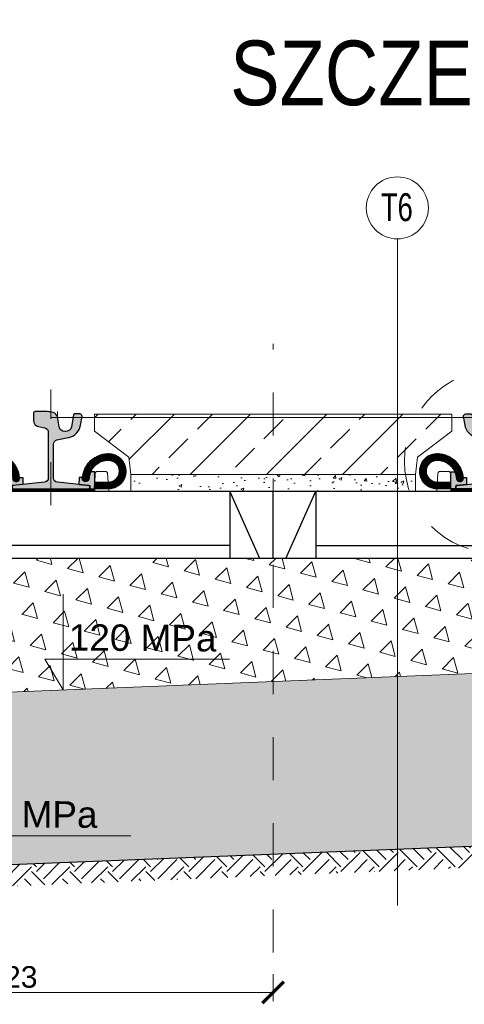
# Model space of a CAD drawing. Header units: feet. Extents: x 210.7 to 255.4, y -209.3 to -191.9.
# Tile 21 of 25: x 241.2 to 242.2, y -196.3 to -194. Entities that reach past the tile are written whole.
import ezdxf

# ---------------------------------------------------------------- set-up
doc = ezdxf.new("R2010")
doc.units = ezdxf.units.FT
doc.header["$MEASUREMENT"] = 0
doc.header["$PDMODE"] = 34
doc.linetypes.add('DASHDOT2', pattern=[12.7, 6.35, -3.175, 0, -3.175])
doc.linetypes.add('DASHED2', pattern=[0.375, 0.25, -0.125])
doc.layers.add('brudnopis', color=50, linetype='Continuous', lineweight=30, plot=False)
for name, color, linetype, lineweight in [('Geowłóknina', 160, 'Continuous', 30), ('Miesz_niezw', 251, 'Continuous', 9), ('Mieszanka_niezw_0_315', 44, 'Continuous', 15), ('Opis', 7, 'Continuous', 15), ('Opis (wydruk czarny)', 7, 'Continuous', 15), ('Osie', 1, 'DASHDOT2', 13), ('oś-szyny', 1, 'DASHDOT2', 0), ('Podkład', 7, 'Continuous', 30), ('Podlew ciągły z poliuretanu', 1, 'Continuous', 9), ('Podłoże gruntowe', 7, 'Continuous', 13), ('płyta EPT', 35, 'Continuous', 20), ('Sb3', 7, 'Continuous', 15), ('sb4', 7, 'Continuous', 15), ('Wymiar', 7, 'Continuous', 15)]:
    doc.layers.add(name, color=color, linetype=linetype, lineweight=lineweight)
doc.layers.add('Podkadka sprężysta', color=1, linetype='Continuous')
doc.layers.add('Szyna', color=7, linetype='Continuous')
doc.styles.add('opis', font='arial.ttf', dxfattribs={"height": 0.05})
doc.styles.add('Opis_1_25', font='arial.ttf', dxfattribs={"height": 0.05})
doc.styles.add('Romans', font='romans.shx', dxfattribs={"width": 0.7})
doc.styles.get("Standard").update_dxf_attribs({"font": 'romanc.shx'})
doc.dimstyles.new('1_25_DK$0', dxfattribs={"dimtxt": 0.05, "dimasz": 0.05, "dimexe": 0.02, "dimexo": 0.05, "dimgap": 0.01, "dimtad": 1, "dimdec": 3, "dimzin": 3, "dimdsep": 46, "dimtxsty": 'Opis_1_25', "dimblk": 'ARCHTICK', "dimcen": 0.05, "dimclrd": 256, "dimclre": 256, "dimazin": 3, "dimtfac": 1, "dimtdec": 3, "dimtofl": 0, "dimtmove": 0, "dimatfit": 3, "dimldrblk": 'ARCHTICK', "dimfxl": 1, "dimfrac": 2, "dimtolj": 1, "dimtzin": 3, "dimlwd": -1, "dimlwe": -1, "dimarcsym": 0})
pattern_1 = [(49.99999999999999, (0, 0), (0.07172601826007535, -0.006275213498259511), [0.0075, -0.0825]), (355, (0, 0), (-0.0138751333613, 0.07521921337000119), [0.006, -0.066]), (100.45144446, (0.0059771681, -0.0005229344), (0.0578508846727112, 0.06894399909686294), [0.006374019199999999, -0.07011421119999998]), (46.18420000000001, (0, 0.02), (0.1067241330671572, -0.01655192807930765), [0.01125, -0.12375]), (96.63563549, (0.0088936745, 0.0186206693), (0.09346619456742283, 0.09741186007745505), [0.0095610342, -0.105171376]), (351.1841639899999, (0, 0.02), (0.09346619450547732, 0.09741186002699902), [0.009000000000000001, -0.0990000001]), (21, (0.01, 0.015), (0.05969070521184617, -0.04026188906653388), [0.0075, -0.0825]), (326.0000000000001, (0.01, 0.015), (0.02433153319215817, 0.0725150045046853), [0.006, -0.066]), (71.45144474, (0.0149742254, 0.0116448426), (0.08402223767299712, 0.03225311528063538), [0.006374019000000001, -0.0701142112]), (37.50000000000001, (0, 0), (0.001215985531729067, 0.03328938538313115), [0, -0.0652, 0, -0.067, 0, -0.06625]), (7.499999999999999, (0, 0), (0.02630695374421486, 0.03944117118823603), [0, -0.0382, 0, -0.0637, 0, -0.02525]), (327.5, (-0.0223, 0), (0.0533822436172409, -0.002255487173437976), [0, -0.025, 0, -0.078, 0, -0.1035]), (317.5, (-0.0323, 0), (0.05831861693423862, 0.01001049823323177), [0, -0.0325, 0, -0.0518, 0, -0.0735])]

# ---------------------------------------------------------------- blocks, each defined once
blk = doc.blocks.new('_ArchTick')
at = {"color": 0, "linetype": 'ByBlock', "lineweight": 0, "const_width": 0.15}
blk.add_lwpolyline([(-0.5, -0.5), (0.5, 0.5)], dxfattribs=at)
blk = doc.blocks.new('*D69')
at = {"layer": 'DEFPOINTS', "color": 0, "lineweight": 70, "transparency": 16777216}
for p in [(240.5335017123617, -196.1772640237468), (241.7635017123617, -196.1772640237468), (240.5335017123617, -196.2696371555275)]:
    blk.add_point(p, dxfattribs=at)
at = {"layer": 'Wymiar', "transparency": 16777216}
for p, q in [((240.5335017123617, -196.2272640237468), (240.5335017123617, -196.2896371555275)), ((241.7635017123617, -196.2272640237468), (241.7635017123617, -196.2896371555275)), ((241.7635017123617, -196.2696371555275), (240.5335017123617, -196.2696371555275))]:
    blk.add_line(p, q, dxfattribs=at)
at = {"layer": 'Wymiar', "transparency": 16777216, "xscale": 0.05, "yscale": 0.05, "zscale": 0.05, "rotation": 180}
blk.add_blockref('_ArchTick', (240.5335017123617, -196.2696371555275), dxfattribs=at)
at = {"layer": 'Wymiar', "transparency": 16777216, "xscale": 0.05, "yscale": 0.05, "zscale": 0.05}
blk.add_blockref('_ArchTick', (241.7635017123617, -196.2696371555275), dxfattribs=at)
at = {"layer": 'Wymiar', "color": 0, "transparency": 16777216, "insert": (241.1485017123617, -196.2340914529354), "char_height": 0.05, "attachment_point": 5, "style": 'Opis_1_25'}
blk.add_mtext('\\A1;1.23', dxfattribs=at)
blk = doc.blocks.new('PS-60R2-SB4-1800')
h = blk.add_hatch(color=251)
edge = h.paths.add_edge_path()
edge.add_arc((-64.85020978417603, 18.20540894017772), 4.499999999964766, 4.328325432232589, 24.187061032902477, ccw=False)
edge.add_arc((-59.5653256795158, 18.60540894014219), 0.8000000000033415, 184.3283254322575, 364.3283254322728)
edge.add_arc((-64.85020978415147, 18.2054089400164), 6.099999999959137, 4.328325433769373, 5.518464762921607)
edge.add_line((-58.77848170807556, 18.79202480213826), (-58.02596563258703, 18.79189964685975))
edge.add_line((-58.02596563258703, 18.79189964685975), (-58.01851709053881, 17.15335696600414))
edge.add_line((-58.01851709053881, 17.15335696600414), (-60.51127112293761, 16.90517299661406))
edge.add_line((-60.51127112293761, 16.90517299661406), (-60.51143550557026, 16.10521954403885))
edge.add_line((-60.51143550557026, 16.10521954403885), (-61.65020978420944, 16.1054089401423))
edge.add_line((-61.65020978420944, 16.1054089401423), (-61.70545377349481, 17.70880618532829))
edge.add_line((-61.70545377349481, 17.70880618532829), (-61.70506451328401, 20.04929525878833))
edge.add_line((-61.70506451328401, 20.04929525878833), (-60.74525279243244, 20.04913562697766))
h = blk.add_hatch(color=251)
edge = h.paths.add_edge_path()
edge.add_arc((-38.14976804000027, 18.20942884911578), 4.499999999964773, 155.8129389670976, 175.6716745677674)
edge.add_arc((-43.43465214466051, 18.60942884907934), 0.8000000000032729, 175.6716745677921, 355.6716745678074, ccw=False)
edge.add_arc((-38.14976804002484, 18.20942884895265), 6.099999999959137, 174.4815352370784, 175.6716745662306, ccw=False)
edge.add_line((-44.22149611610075, 18.7960447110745), (-44.97401219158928, 18.79591955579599))
edge.add_line((-44.97401219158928, 18.79591955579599), (-44.9814607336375, 17.15737687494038))
edge.add_line((-44.9814607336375, 17.15737687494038), (-42.4887067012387, 16.90919290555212))
edge.add_line((-42.4887067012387, 16.90919290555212), (-42.48854231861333, 16.10923945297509))
edge.add_line((-42.48854231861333, 16.10923945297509), (-41.34976803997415, 16.10942884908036))
edge.add_line((-41.34976803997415, 16.10942884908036), (-41.29452405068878, 17.71282609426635))
edge.add_line((-41.29452405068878, 17.71282609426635), (-41.2949133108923, 20.0533151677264))
edge.add_line((-41.2949133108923, 20.0533151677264), (-42.25472503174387, 20.05315553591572))
h = blk.add_hatch(color=251)
edge = h.paths.add_edge_path()
edge.add_arc((38.14985109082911, 18.20942884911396), 4.499999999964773, 4.328325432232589, 24.18706103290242, ccw=False)
edge.add_arc((43.43473519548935, 18.60942884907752), 0.8000000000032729, 184.3283254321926, 364.3283254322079)
edge.add_arc((38.14985109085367, 18.20942884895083), 6.099999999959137, 4.328325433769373, 5.518464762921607)
edge.add_line((44.22157916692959, 18.79604471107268), (44.97409524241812, 18.79591955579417))
edge.add_line((44.97409524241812, 18.79591955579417), (44.98154378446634, 17.15737687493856))
edge.add_line((44.98154378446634, 17.15737687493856), (42.48878975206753, 16.9091929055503))
edge.add_line((42.48878975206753, 16.9091929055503), (42.48862536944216, 16.10923945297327))
edge.add_line((42.48862536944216, 16.10923945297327), (41.34985109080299, 16.10942884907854))
edge.add_line((41.34985109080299, 16.10942884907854), (41.29460710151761, 17.71282609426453))
edge.add_line((41.29460710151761, 17.71282609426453), (41.29499636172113, 20.05331516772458))
edge.add_line((41.29499636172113, 20.05331516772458), (42.25480808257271, 20.0531555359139))
h = blk.add_hatch(color=251)
edge = h.paths.add_edge_path()
edge.add_arc((64.85029283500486, 18.2054089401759), 4.499999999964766, 155.8129389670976, 175.6716745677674)
edge.add_arc((59.56540873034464, 18.60540894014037), 0.8000000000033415, 175.6716745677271, 355.67167456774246, ccw=False)
edge.add_arc((64.85029283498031, 18.20540894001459), 6.099999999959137, 174.4815352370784, 175.6716745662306, ccw=False)
edge.add_line((58.77856475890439, 18.79202480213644), (58.02604868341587, 18.79189964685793))
edge.add_line((58.02604868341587, 18.79189964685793), (58.01860014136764, 17.15335696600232))
edge.add_line((58.01860014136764, 17.15335696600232), (60.51135417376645, 16.90517299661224))
edge.add_line((60.51135417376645, 16.90517299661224), (60.5115185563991, 16.10521954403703))
edge.add_line((60.5115185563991, 16.10521954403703), (61.65029283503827, 16.10540894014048))
edge.add_line((61.65029283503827, 16.10540894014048), (61.70553682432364, 17.70880618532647))
edge.add_line((61.70553682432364, 17.70880618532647), (61.70514756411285, 20.04929525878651))
edge.add_line((61.70514756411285, 20.04929525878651), (60.74533584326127, 20.04913562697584))
at = {"layer": 'Podkadka sprężysta'}
h = blk.add_hatch(dxfattribs=at)
h.set_pattern_fill('ANSI37', color=256, angle=0.009529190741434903, style=0)
h.set_pattern_definition([(45.00952919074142, (-51.49991694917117, 15.60774071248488), (-0.08840304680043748, 0.08837364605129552), []), (135.0095291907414, (-51.49991694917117, 15.60774071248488), (-0.08837364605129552, -0.08840304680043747), [])])
h.paths.add_polyline_path([(-61.63283859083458, 15.60605544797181), (-61.65020978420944, 16.1054089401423), (-41.34976803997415, 16.10942884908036), (-41.36699530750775, 15.60942597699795)])
h = blk.add_hatch(dxfattribs=at)
h.set_pattern_fill('ANSI37', color=256, scale=100, style=0)
h.set_pattern_definition([(134.9904708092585, (51.5, 15.60774071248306), (0.08840304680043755, 0.08837364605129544), []), (44.99047080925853, (51.5, 15.60774071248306), (0.08837364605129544, -0.08840304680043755), [])])
h.paths.add_polyline_path([(61.63292164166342, 15.60605544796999), (61.65029283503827, 16.10540894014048), (41.34985109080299, 16.10942884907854), (41.36707835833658, 15.60942597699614)])
at = {"layer": 'sb4'}
h = blk.add_hatch(dxfattribs=at)
h.set_pattern_fill('ANSI31', color=256, angle=0.009529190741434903, style=0)
h.set_pattern_definition([(134.9904708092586, (-92.79758262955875, -4.70838610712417), (0.08840304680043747, 0.08837364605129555), [])])
edge = h.paths.add_edge_path()
edge.add_line((-61.65020978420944, 16.1054089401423), (-64.85020978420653, 16.1054089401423))
edge.add_arc((-64.8502097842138, 20.20540894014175), 4.099999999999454, 90.00000000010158, 270.00000000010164, ccw=False)
edge.add_arc((-64.85020978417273, 18.20540894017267), 6.099999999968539, 4.328325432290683, 90.00000000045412, ccw=False)
edge.add_arc((-59.5653256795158, 18.60540894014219), 0.8000000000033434, -175.67167456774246, 4.328325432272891, ccw=False)
edge.add_arc((-64.85020978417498, 18.20540894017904), 4.499999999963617, 4.328325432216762, 90.00000000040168)
edge.add_arc((-64.85020978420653, 20.20540894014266), 2.5, 90, 270)
edge.add_line((-64.85020978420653, 17.70540894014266), (-61.70580229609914, 17.70347502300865))
edge.add_line((-61.70580229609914, 17.70347502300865), (-61.65020978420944, 16.1054089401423))
h = blk.add_hatch(dxfattribs=at)
h.set_pattern_fill('ANSI31', color=256, angle=0.009529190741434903, style=0)
h.set_pattern_definition([(45.00952919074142, (-10.20239519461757, -4.704366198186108), (-0.08840304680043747, 0.08837364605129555), [])])
edge = h.paths.add_edge_path()
edge.add_line((-41.34976803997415, 16.10942884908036), (-38.14976803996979, 16.10942884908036))
edge.add_arc((-38.14976803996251, 20.2094288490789), 4.099999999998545, 269.9999999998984, 449.9999999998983)
edge.add_arc((-38.14976804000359, 18.20942884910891), 6.099999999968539, 89.99999999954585, 175.6716745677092)
edge.add_arc((-43.43465214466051, 18.60942884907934), 0.8000000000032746, 175.6716745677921, 355.6716745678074)
edge.add_arc((-38.14976804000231, 18.20942884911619), 4.499999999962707, 89.9999999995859, 175.6716745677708, ccw=False)
edge.add_arc((-38.14976803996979, 20.2094288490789), 2.5, -90, 90, ccw=False)
edge.add_line((-38.14976803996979, 17.7094288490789), (-41.29470646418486, 17.70753173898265))
edge.add_line((-41.29470646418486, 17.70753173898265), (-41.34976803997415, 16.10942884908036))
h = blk.add_hatch(dxfattribs=at)
h.set_pattern_fill('ANSI31', color=256, angle=0.009529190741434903, style=0)
h.set_pattern_definition([(134.9904708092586, (10.2024782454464, -4.704366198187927), (0.08840304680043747, 0.08837364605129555), [])])
edge = h.paths.add_edge_path()
edge.add_line((41.34985109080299, 16.10942884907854), (38.14985109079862, 16.10942884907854))
edge.add_arc((38.14985109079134, 20.20942884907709), 4.099999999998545, 90.00000000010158, 270.00000000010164, ccw=False)
edge.add_arc((38.14985109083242, 18.20942884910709), 6.099999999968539, 4.328325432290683, 90.00000000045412, ccw=False)
edge.add_arc((43.43473519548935, 18.60942884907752), 0.8000000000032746, -175.67167456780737, 4.328325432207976, ccw=False)
edge.add_arc((38.14985109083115, 18.20942884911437), 4.499999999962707, 4.328325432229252, 90.00000000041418)
edge.add_arc((38.14985109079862, 20.20942884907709), 2.5, 90, 270)
edge.add_line((38.14985109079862, 17.70942884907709), (41.29478951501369, 17.70753173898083))
edge.add_line((41.29478951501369, 17.70753173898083), (41.34985109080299, 16.10942884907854))
h = blk.add_hatch(dxfattribs=at)
h.set_pattern_fill('ANSI31', color=256, angle=0.009529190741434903, style=0)
h.set_pattern_definition([(45.00952919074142, (92.79766568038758, -4.708386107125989), (-0.08840304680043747, 0.08837364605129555), [])])
edge = h.paths.add_edge_path()
edge.add_line((61.65029283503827, 16.10540894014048), (64.85029283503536, 16.10540894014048))
edge.add_arc((64.85029283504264, 20.20540894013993), 4.099999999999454, 269.9999999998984, 449.9999999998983)
edge.add_arc((64.85029283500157, 18.20540894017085), 6.099999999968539, 89.9999999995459, 175.6716745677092)
edge.add_arc((59.56540873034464, 18.60540894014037), 0.8000000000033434, 175.6716745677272, 355.6716745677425)
edge.add_arc((64.85029283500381, 18.20540894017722), 4.499999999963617, 89.99999999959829, 175.6716745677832, ccw=False)
edge.add_arc((64.85029283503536, 20.20540894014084), 2.5, -90, 90, ccw=False)
edge.add_line((64.85029283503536, 17.70540894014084), (61.70588534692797, 17.70347502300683))
edge.add_line((61.70588534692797, 17.70347502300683), (61.65029283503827, 16.10540894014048))
at = {"layer": 'Szyna'}
h = blk.add_hatch(color=256, dxfattribs=at)
edge = h.paths.add_edge_path()
edge.add_arc((-54.07513544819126, 32.0297057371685), 1.499999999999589, 180.0000026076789, 258.6900701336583)
edge.add_line((-54.36930958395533, 30.5588347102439), (-52.90401923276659, 30.26577670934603))
edge.add_arc((-53.10013532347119, 29.28519602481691), 0.9999999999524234, 2.595729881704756e-06, 78.69007012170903, ccw=False)
edge.add_line((-52.10013532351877, 29.28519607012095), (-52.10013483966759, 18.64498753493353))
edge.add_arc((-53.10013483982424, 18.64498748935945), 1.000000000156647, -84.2894042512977, 2.611202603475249e-06, ccw=False)
edge.add_line((-53.00063107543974, 17.64995030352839), (-60.22998587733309, 16.92701449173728))
edge.add_arc((-60.20013474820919, 16.62850333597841), 0.3000000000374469, 95.71059571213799, 180.0000025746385)
edge.add_line((-60.50013474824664, 16.62850332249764), (-60.5001347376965, 16.3999995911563))
edge.add_arc((-60.20013473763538, 16.39999960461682), 0.3000000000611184, 180.0000025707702, 270.0000025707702)
edge.add_line((-60.20013472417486, 16.09999960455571), (-42.80013472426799, 16.1000003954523))
edge.add_arc((-42.80013473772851, 16.40000039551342), 0.3000000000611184, 270.0000025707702, 360.0000025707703)
edge.add_line((-42.50013473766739, 16.40000040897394), (-42.50013474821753, 16.62850414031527))
edge.add_arc((-42.80013474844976, 16.62850412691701), 0.3000000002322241, 2.558879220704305e-06, 84.28940942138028)
edge.add_line((-42.77028364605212, 16.92701528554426), (-49.99963851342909, 17.64995044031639))
edge.add_arc((-49.90013483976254, 18.64498763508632), 1.000000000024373, 180.0000026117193, 264.28940947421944, ccw=False)
edge.add_line((-50.90013483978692, 18.64498758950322), (-50.90013519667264, 26.49519612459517))
edge.add_arc((-49.90013519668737, 26.49519617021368), 0.9999999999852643, 101.30993508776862, 180.0000026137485, ccw=False)
edge.add_line((-50.0962513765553, 27.47577683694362), (-47.38879003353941, 28.0172692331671))
edge.add_arc((-48.07519666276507, 31.44930156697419), 3.500000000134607, 281.3099350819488, 350.5376803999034)
edge.add_line((-44.6228179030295, 30.87390526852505), (-44.28216873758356, 32.91780083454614))
edge.add_arc((-44.77536570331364, 33.00000030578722), 0.5000000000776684, 350.5376803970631, 450.000002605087)
edge.add_line((-44.77536572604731, 33.50000030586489), (-45.99262867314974, 33.50000025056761))
edge.add_arc((-45.99262865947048, 33.20000025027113), 0.3000000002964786, 90.00000261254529, 170.5376804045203)
edge.add_line((-46.28854683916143, 33.24931993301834), (-46.7379117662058, 30.55312961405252))
edge.add_arc((-48.09913539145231, 30.78000015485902), 1.380000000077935, 270.0000025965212, 350.5376803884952, ccw=False)
edge.add_line((-48.09913532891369, 29.40000015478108), (-48.25113532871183, 29.40000014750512))
edge.add_arc((-48.2511353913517, 30.78000014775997), 1.380000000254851, 189.4623248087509, 270.00000260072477, ccw=False)
edge.add_line((-49.61235899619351, 30.55312948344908), (-49.98892671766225, 32.81253518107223))
edge.add_arc((-51.27123880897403, 32.59881643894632), 1.300000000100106, 9.462324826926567, 76.81804508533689)
edge.add_arc((-52.79913517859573, 26.07535626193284), 7.999999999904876, 76.81804506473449, 86.81323531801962)
edge.add_arc((-54.02213417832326, 4.109376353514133), 29.99999999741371, 86.81323532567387, 90.3828454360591)
edge.add_arc((-54.16913517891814, 26.10888522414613), 8.000000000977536, 90.38284543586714, 96.93827769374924)
edge.add_arc((-55.07513551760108, 33.55396167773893), 0.500000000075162, 96.93827769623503, 180.000002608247)
edge.add_line((-55.57513551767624, 33.55396165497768), (-55.57513544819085, 32.02970566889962))
h = blk.add_hatch(color=256, dxfattribs=at)
edge = h.paths.add_edge_path()
edge.add_arc((54.0752184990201, 32.02970573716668), 1.499999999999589, 281.30992986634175, 359.99999739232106, ccw=False)
edge.add_line((54.36939263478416, 30.55883471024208), (52.90410228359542, 30.26577670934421))
edge.add_arc((53.10021837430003, 29.28519602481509), 0.9999999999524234, 101.3099298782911, 179.99999740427)
edge.add_line((52.10021837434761, 29.28519607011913), (52.10021789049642, 18.64498753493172))
edge.add_arc((53.10021789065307, 18.64498748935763), 1.000000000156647, 179.9999973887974, 264.2894042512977)
edge.add_line((53.00071412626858, 17.64995030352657), (60.23006892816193, 16.92701449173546))
edge.add_arc((60.20021779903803, 16.62850333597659), 0.3000000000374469, -2.574638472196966e-06, 84.289404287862, ccw=False)
edge.add_line((60.50021779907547, 16.62850332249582), (60.50021778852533, 16.39999959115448))
edge.add_arc((60.20021778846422, 16.399999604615), 0.3000000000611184, 269.9999974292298, 359.9999974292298, ccw=False)
edge.add_line((60.20021777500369, 16.09999960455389), (42.80021777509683, 16.10000039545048))
edge.add_arc((42.80021778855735, 16.4000003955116), 0.3000000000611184, 179.9999974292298, 269.9999974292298, ccw=False)
edge.add_line((42.50021778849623, 16.40000040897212), (42.50021779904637, 16.62850414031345))
edge.add_arc((42.80021779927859, 16.62850412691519), 0.3000000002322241, 95.71059057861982, 179.9999974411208, ccw=False)
edge.add_line((42.77036669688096, 16.92701528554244), (49.99972156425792, 17.64995044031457))
edge.add_arc((49.90021789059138, 18.6449876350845), 1.000000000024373, 275.7105905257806, 359.9999973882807)
edge.add_line((50.90021789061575, 18.6449875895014), (50.90021824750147, 26.49519612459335))
edge.add_arc((49.90021824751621, 26.49519617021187), 0.9999999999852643, 359.9999973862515, 438.6900649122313)
edge.add_line((50.09633442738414, 27.4757768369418), (47.38887308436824, 28.01726923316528))
edge.add_arc((48.0752797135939, 31.44930156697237), 3.500000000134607, 189.4623196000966, 258.69006491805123, ccw=False)
edge.add_line((44.62290095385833, 30.87390526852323), (44.2822517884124, 32.91780083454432))
edge.add_arc((44.77544875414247, 33.0000003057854), 0.5000000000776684, 89.99999739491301, 189.4623196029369, ccw=False)
edge.add_line((44.77544877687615, 33.50000030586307), (45.99271172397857, 33.50000025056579))
edge.add_arc((45.99271171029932, 33.20000025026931), 0.3000000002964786, 9.462319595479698, 89.99999738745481, ccw=False)
edge.add_line((46.28862988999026, 33.24931993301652), (46.73799481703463, 30.5531296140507))
edge.add_arc((48.09921844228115, 30.7800001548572), 1.380000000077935, 189.4623196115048, 269.9999974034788)
edge.add_line((48.09921837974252, 29.40000015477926), (48.25121837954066, 29.40000014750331))
edge.add_arc((48.25121844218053, 30.78000014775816), 1.380000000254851, 269.9999973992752, 350.5376751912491)
edge.add_line((49.61244204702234, 30.55312948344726), (49.98900976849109, 32.81253518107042))
edge.add_arc((51.27132185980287, 32.5988164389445), 1.300000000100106, 103.1819549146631, 170.5376751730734, ccw=False)
edge.add_arc((52.79921822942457, 26.07535626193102), 7.999999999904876, 93.18676468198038, 103.18195493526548, ccw=False)
edge.add_arc((54.02221722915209, 4.109376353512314), 29.99999999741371, 89.61715456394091, 93.18676467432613, ccw=False)
edge.add_arc((54.16921822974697, 26.10888522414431), 8.000000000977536, 83.06172230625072, 89.61715456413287, ccw=False)
edge.add_arc((55.07521856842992, 33.55396167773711), 0.500000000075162, -2.6082469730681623e-06, 83.06172230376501, ccw=False)
edge.add_line((55.57521856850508, 33.55396165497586), (55.57521849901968, 32.0297056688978))
for p, q in [((-60.51162242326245, 16.90321591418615), (-60.51145789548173, 16.10624195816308)), ((-42.4887067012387, 16.90919290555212), (-42.48854231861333, 16.10923945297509)), ((42.48878975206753, 16.9091929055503), (42.48862536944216, 16.10923945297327)), ((60.51170547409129, 16.90321591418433), (60.51154094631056, 16.10624195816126)), ((-61.63283859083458, 15.60605544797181), (-64.95012177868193, 15.60550373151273))]:
    blk.add_line(p, q)
for points in [[(-60.74525279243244, 20.04913562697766, -0.08686759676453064), (-60.36304403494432, 18.54503158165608, 1.000000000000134), (-58.76760732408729, 18.66578629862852, 0.005193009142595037), (-58.77848170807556, 18.79202480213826), (-58.02596563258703, 18.79189964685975), (-58.01851709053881, 17.15335696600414), (-60.51127112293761, 16.90517299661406), (-60.51143550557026, 16.10521954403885), (-61.65020978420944, 16.1054089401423), (-61.70545377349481, 17.70880618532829), (-61.70506451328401, 20.04929525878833)], [(-42.25472503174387, 20.05315553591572, 0.08686759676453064), (-42.63693378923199, 18.54905149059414, -1.000000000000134), (-44.23237050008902, 18.66980620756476, -0.005193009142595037), (-44.22149611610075, 18.7960447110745), (-44.97401219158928, 18.79591955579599), (-44.9814607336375, 17.15737687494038), (-42.4887067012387, 16.90919290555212), (-42.48854231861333, 16.10923945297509), (-41.34976803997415, 16.10942884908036), (-41.29452405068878, 17.71282609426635), (-41.2949133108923, 20.0533151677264)], [(42.25480808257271, 20.0531555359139, -0.08686759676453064), (42.63701684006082, 18.54905149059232, 1.000000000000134), (44.23245355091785, 18.66980620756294, 0.005193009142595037), (44.22157916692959, 18.79604471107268), (44.97409524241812, 18.79591955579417), (44.98154378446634, 17.15737687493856), (42.48878975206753, 16.9091929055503), (42.48862536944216, 16.10923945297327), (41.34985109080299, 16.10942884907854), (41.29460710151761, 17.71282609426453), (41.29499636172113, 20.05331516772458)], [(60.74533584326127, 20.04913562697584, 0.08686759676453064), (60.36312708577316, 18.54503158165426, -1.000000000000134), (58.76769037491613, 18.6657862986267, -0.005193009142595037), (58.77856475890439, 18.79202480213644), (58.02604868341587, 18.79189964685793), (58.01860014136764, 17.15335696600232), (60.51135417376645, 16.90517299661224), (60.5115185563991, 16.10521954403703), (61.65029283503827, 16.10540894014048), (61.70553682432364, 17.70880618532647), (61.70514756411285, 20.04929525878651)]]:
    blk.add_lwpolyline(points, format="xyb", close=True)
at = {"layer": 'brudnopis', "lineweight": 0, "ltscale": 5}
for p, q in [((-51.50000000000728, 32.69999960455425), (51.50008305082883, 32.69999960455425)), ((-49.97017078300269, 32.69999960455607), (-49.97017078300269, 34.10870663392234)), ((49.97025383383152, 32.69999960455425), (49.97025383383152, 34.10870663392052))]:
    blk.add_line(p, q, dxfattribs=at)
at = {"layer": 'oś-szyny', "ltscale": 0.002}
for p, q in [((-51.5, 12.34887240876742), (-51.5, 39.15927775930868)), ((51.50008305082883, 12.3488724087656), (51.50008305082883, 39.15927775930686))]:
    blk.add_line(p, q, dxfattribs=at)
at = {"layer": 'Podkadka sprężysta'}
for points in [[(-61.63283859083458, 15.60605544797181), (-61.65020978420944, 16.1054089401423), (-41.34976803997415, 16.10942884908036), (-41.36699530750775, 15.60942597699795)], [(61.63292164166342, 15.60605544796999), (61.65029283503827, 16.10540894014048), (41.34985109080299, 16.10942884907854), (41.36707835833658, 15.60942597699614)]]:
    blk.add_lwpolyline(points, close=True, dxfattribs=at)
at = {"layer": 'Podkład', "ltscale": 5}
for p, q in [((-88.5, 15.60000000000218), (-90, 13.60000000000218)), ((88.50000000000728, 15.60000000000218), (-88.49999999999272, 15.60000000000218)), ((-10, 15.60000000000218), (-10, 1.818989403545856e-12)), ((-3, 1.818989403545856e-12), (-10, 15.60000000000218)), ((0, 15.60000000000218), (0, 1.818989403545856e-12)), ((0, 15.60000000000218), (0, 1.818989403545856e-12)), ((3, 1.818989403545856e-12), (10, 15.60000000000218)), ((10, 15.60000000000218), (10, 1.818989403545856e-12)), ((88.5, 15.60000000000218), (90, 13.60000000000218)), ((-90, 1.818989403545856e-12), (-90, 13.60000000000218)), ((90, 1.818989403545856e-12), (90, 13.60000000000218)), ((-10, 3.000000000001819), (-90, 3.000000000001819)), ((10, 3.000000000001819), (89.99999999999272, 3.000000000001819)), ((-89.99999999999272, 0), (89.99999999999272, 1.818989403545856e-12))]:
    blk.add_line(p, q, dxfattribs=at)
at = {"layer": 'Sb3'}
for points in [[(-61.63283859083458, 15.60605544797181), (-61.77465327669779, 19.6826699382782, 0.4041133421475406), (-62.27443416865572, 20.1652867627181), (-64.16259709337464, 20.16497273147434, 0.3936855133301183), (-64.6612744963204, 19.70015658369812), (-64.95012177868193, 15.60550373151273)], [(61.63292164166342, 15.60605544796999), (61.77473632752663, 19.68266993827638, -0.4041133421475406), (62.27451721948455, 20.16528676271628), (64.16268014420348, 20.16497273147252, -0.3936855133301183), (64.66135754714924, 19.7001565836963), (64.95020482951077, 15.60550373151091)]]:
    blk.add_lwpolyline(points, format="xyb", close=True, dxfattribs=at)
for points in [[(-41.36699530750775, 15.60942597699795), (-41.22653663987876, 19.68608741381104, -0.4041133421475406), (-40.72691630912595, 20.16887045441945), (-38.8387533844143, 20.16918448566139, -0.3936855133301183), (-38.33992139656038, 19.70453423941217), (-38.04971211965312, 15.60997769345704), (-41.36699530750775, 15.60942597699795)], [(41.36707835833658, 15.60942597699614), (41.22661969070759, 19.68608741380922, 0.4041133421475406), (40.72699935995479, 20.16887045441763), (38.83883643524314, 20.16918448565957, 0.3936855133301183), (38.34000444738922, 19.70453423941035), (38.04979517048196, 15.60997769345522), (41.36707835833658, 15.60942597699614)]]:
    blk.add_lwpolyline(points, format="xyb", dxfattribs=at)
at = {"layer": 'sb4'}
for points in [[(-61.65020978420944, 16.1054089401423), (-64.85020978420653, 16.1054089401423, -1), (-64.85020978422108, 24.30540894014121, -0.3922565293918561), (-58.76760732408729, 18.66578629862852, -1.000000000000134), (-60.36304403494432, 18.54503158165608, 0.3922565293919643), (-64.85020978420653, 22.70540894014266, 0.9999999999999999), (-64.85020978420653, 17.70540894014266), (-61.70580229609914, 17.70347502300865)], [(-41.34976803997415, 16.10942884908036), (-38.14976803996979, 16.10942884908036, 1), (-38.14976803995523, 24.30942884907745, 0.3922565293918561), (-44.23237050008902, 18.66980620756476, 1.000000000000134), (-42.63693378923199, 18.54905149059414, -0.3922565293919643), (-38.14976803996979, 22.7094288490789, -0.9999999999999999), (-38.14976803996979, 17.7094288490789), (-41.29470646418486, 17.70753173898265)], [(41.34985109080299, 16.10942884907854), (38.14985109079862, 16.10942884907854, -1), (38.14985109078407, 24.30942884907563, -0.3922565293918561), (44.23245355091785, 18.66980620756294, -1.000000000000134), (42.63701684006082, 18.54905149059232, 0.3922565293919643), (38.14985109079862, 22.70942884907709, 0.9999999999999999), (38.14985109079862, 17.70942884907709), (41.29478951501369, 17.70753173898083)], [(61.65029283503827, 16.10540894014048), (64.85029283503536, 16.10540894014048, 1), (64.85029283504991, 24.30540894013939, 0.3922565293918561), (58.76769037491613, 18.6657862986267, 1.000000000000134), (60.36312708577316, 18.54503158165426, -0.3922565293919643), (64.85029283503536, 22.70540894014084, -0.9999999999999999), (64.85029283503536, 17.70540894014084), (61.70588534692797, 17.70347502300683)]]:
    blk.add_lwpolyline(points, format="xyb", close=True, dxfattribs=at)
for points in [[(-61.70527135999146, 17.70351183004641), (-61.65020978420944, 16.1054089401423)], [(-41.29470646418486, 17.70753173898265), (-41.34976803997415, 16.10942884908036)]]:
    blk.add_lwpolyline(points, dxfattribs=at)
at = {"layer": 'Szyna'}
for points in [[(-55.57513544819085, 32.02970566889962, 0.3575107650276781), (-54.36930958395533, 30.5588347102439), (-52.90401923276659, 30.26577670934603, -0.3575107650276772), (-52.10013532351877, 29.28519607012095), (-52.10013483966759, 18.64498753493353, -0.3853135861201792), (-53.00063107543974, 17.64995030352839), (-60.22998587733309, 16.92701449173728, 0.3853135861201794), (-60.50013474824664, 16.62850332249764), (-60.5001347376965, 16.3999995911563, 0.414213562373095), (-60.20013472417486, 16.09999960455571), (-42.80013472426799, 16.1000003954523, 0.414213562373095), (-42.50013473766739, 16.40000040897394), (-42.50013474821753, 16.62850414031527, 0.3853135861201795), (-42.77028364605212, 16.92701528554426), (-49.99963851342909, 17.64995044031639, -0.385313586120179), (-50.90013483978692, 18.64498758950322), (-50.90013519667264, 26.49519612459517, -0.357510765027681), (-50.0962513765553, 27.47577683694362), (-47.38879003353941, 28.0172692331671, 0.3115981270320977), (-44.6228179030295, 30.87390526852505), (-44.28216873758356, 32.91780083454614, 0.4634545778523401), (-44.77536572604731, 33.50000030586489), (-45.99262867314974, 33.50000025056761, 0.3666293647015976), (-46.28854683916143, 33.24931993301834), (-46.7379117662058, 30.55312961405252, -0.3666293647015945), (-48.09913532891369, 29.40000015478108), (-48.25113532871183, 29.40000014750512, -0.3666293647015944), (-49.61235899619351, 30.55312948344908), (-49.98892671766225, 32.81253518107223), (-49.98892671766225, 32.81253518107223, 0.3026593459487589), (-50.97478130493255, 33.86456244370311, 0.04363991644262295), (-52.35440826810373, 34.06298532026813, 0.01557662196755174), (-54.22259008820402, 34.10870663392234), (-54.22259008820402, 34.10870663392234, 0.02861127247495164), (-55.13553554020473, 34.05030010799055, 0.3791741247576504), (-55.57513551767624, 33.55396165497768)], [(55.57521849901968, 32.0297056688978, -0.3575107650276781), (54.36939263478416, 30.55883471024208), (52.90410228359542, 30.26577670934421, 0.3575107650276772), (52.10021837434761, 29.28519607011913), (52.10021789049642, 18.64498753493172, 0.3853135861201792), (53.00071412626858, 17.64995030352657), (60.23006892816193, 16.92701449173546, -0.3853135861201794), (60.50021779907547, 16.62850332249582), (60.50021778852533, 16.39999959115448, -0.414213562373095), (60.20021777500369, 16.09999960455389), (42.80021777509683, 16.10000039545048, -0.414213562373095), (42.50021778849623, 16.40000040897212), (42.50021779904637, 16.62850414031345, -0.3853135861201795), (42.77036669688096, 16.92701528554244), (49.99972156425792, 17.64995044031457, 0.385313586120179), (50.90021789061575, 18.6449875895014), (50.90021824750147, 26.49519612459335, 0.357510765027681), (50.09633442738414, 27.4757768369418), (47.38887308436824, 28.01726923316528, -0.3115981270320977), (44.62290095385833, 30.87390526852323), (44.2822517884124, 32.91780083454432, -0.4634545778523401), (44.77544877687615, 33.50000030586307), (45.99271172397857, 33.50000025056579, -0.3666293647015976), (46.28862988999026, 33.24931993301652), (46.73799481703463, 30.5531296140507, 0.3666293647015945), (48.09921837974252, 29.40000015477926), (48.25121837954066, 29.40000014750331, 0.3666293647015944), (49.61244204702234, 30.55312948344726), (49.98900976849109, 32.81253518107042), (49.98900976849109, 32.81253518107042, -0.3026593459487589), (50.97486435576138, 33.86456244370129, -0.04363991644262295), (52.35449131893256, 34.06298532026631, -0.01557662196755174), (54.22267313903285, 34.10870663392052), (54.22267313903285, 34.10870663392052, -0.02861127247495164), (55.13561859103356, 34.05030010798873, -0.3791741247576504), (55.57521856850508, 33.55396165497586)]]:
    blk.add_lwpolyline(points, format="xyb", close=True, dxfattribs=at)
blk = doc.blocks.new('EPT1')
at = {"layer": 'płyta EPT'}
h = blk.add_hatch(dxfattribs=at)
h.set_pattern_fill('ANSI33', color=256, scale=0.5, style=0)
h.set_pattern_definition([(45, (0, 0), (-0.08838834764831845, 0.08838834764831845), []), (45, (0.0883883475, 0), (-0.08838834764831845, 0.08838834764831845), [0.0625, -0.03125])])
h.paths.add_polyline_path([(-0.08499999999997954, 0.1399999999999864), (-0.08499999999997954, 0.0999999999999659), (-0.004999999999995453, 0.03999999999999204), (0, 0), (0.660000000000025, 0), (0.6650000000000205, 0.03999999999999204), (0.7450000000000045, 0.0999999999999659), (0.7450000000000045, 0.1399999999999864)])
blk.add_lwpolyline([(-0.08499999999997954, 0.1399999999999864), (-0.08499999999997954, 0.0999999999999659), (-0.004999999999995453, 0.03999999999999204), (0, 0), (0.660000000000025, 0), (0.6650000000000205, 0.03999999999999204), (0.7450000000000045, 0.0999999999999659), (0.7450000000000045, 0.1399999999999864)], close=True, dxfattribs=at)

msp = doc.modelspace()

# ---------------------------------------------------------------- hatches: boundary and pattern name
at = {"layer": 'Miesz_niezw'}
h = msp.add_hatch(dxfattribs=at)
h.set_pattern_fill('TRIANG', color=256, scale=0.2, angle=45)
h.set_pattern_definition([(105, (19.03730680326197, 5.139593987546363), (-0.07244443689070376, 0.01941142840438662), [0.03750000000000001, -0.03750000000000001]), (165, (19.03730680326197, 5.139593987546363), (-0.05303300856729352, -0.05303300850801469), [0.03750000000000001, -0.03750000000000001]), (45, (19.00108458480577, 5.149299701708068), (-0.01941142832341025, 0.07244443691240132), [0.03750000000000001, -0.03750000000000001])])
h.paths.add_polyline_path([(240.5635017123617, -195.2623918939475), (240.5635017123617, -195.4263177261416), (240.4135017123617, -195.4263177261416), (240.4135017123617, -195.9112806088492), (240.7131907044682, -195.9112806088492), (240.8216321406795, -195.585956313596), (242.8435017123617, -195.505081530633), (242.8435017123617, -195.4263177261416), (242.6935017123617, -195.4263177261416), (242.6935017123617, -195.2623177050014)])
at = {"layer": 'Mieszanka_niezw_0_315', "ltscale": 10}
h = msp.add_hatch(dxfattribs=at)
h.set_pattern_fill('AR-CONC', color=256, scale=0.01, style=0)
h.set_pattern_definition(pattern_1)
h.paths.add_polyline_path([(241.4335017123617, -195.0673918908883), (241.4335017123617, -195.1063177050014), (242.0935017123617, -195.1063177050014), (242.0935017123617, -195.0673918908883)])
h = msp.add_hatch(dxfattribs=at)
h.set_pattern_fill('AR-CONC', color=256, scale=0.01, style=0)
h.set_pattern_definition(pattern_1)
h.paths.add_polyline_path([(240.6863889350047, -195.9917601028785), (240.8216321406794, -195.5860305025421), (242.8435017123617, -195.5051557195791), (242.8435017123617, -195.9054755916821)])
at = {"layer": 'Podłoże gruntowe'}
h = msp.add_hatch(dxfattribs=at)
h.set_pattern_fill('EARTH', color=256, scale=0.25, angle=45, style=0)
h.set_pattern_definition([(45, (-15.43284283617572, -52.65648687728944), (6.938893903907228e-18, 0.08838834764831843), [0.0625, -0.0625]), (45, (-15.4494156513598, -52.63991406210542), (6.938893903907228e-18, 0.08838834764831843), [0.0625, -0.0625]), (45, (-15.46598846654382, -52.62334124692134), (6.938893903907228e-18, 0.08838834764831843), [0.0625, -0.0625]), (135, (-15.46598846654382, -52.61229270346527), (-0.08838834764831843, 1.387778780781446e-17), [0.0625, -0.0625]), (135, (-15.4494156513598, -52.59571988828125), (-0.08838834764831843, 1.387778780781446e-17), [0.0625, -0.0625]), (135, (-15.43284283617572, -52.57914707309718), (-0.08838834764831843, 1.387778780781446e-17), [0.0625, -0.0625])])
h.paths.add_polyline_path([(242.8935017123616, -195.8684382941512), (242.8435017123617, -195.8695329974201), (242.8435017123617, -195.9054755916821), (240.6863889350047, -195.9917601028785), (240.6576865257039, -196.0778673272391), (240.4093169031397, -196.0778673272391), (240.4135017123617, -195.4263919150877), (240.3635017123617, -195.4263919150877), (240.3635017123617, -196.1278673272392), (240.693724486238, -196.1278673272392), (240.7245949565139, -196.0402718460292), (242.8935017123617, -195.9535155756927)])

# ---------------------------------------------------------------- linework, layer by layer
at = {"layer": 'Geowłóknina', "ltscale": 5}
msp.add_lwpolyline([(240.4135017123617, -195.4263919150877), (240.4135017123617, -196.0778673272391), (240.6576865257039, -196.0778673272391), (240.6863889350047, -195.9917601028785), (242.8435017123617, -195.9054755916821), (242.8435017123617, -195.4263919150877)], dxfattribs=at)
at = {"layer": 'Mieszanka_niezw_0_315', "ltscale": 10}
for points in [[(241.4335017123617, -195.0673918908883), (241.4335017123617, -195.1063177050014), (242.0935017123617, -195.1063177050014), (242.0935017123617, -195.0673918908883)], [(240.6863889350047, -195.9917601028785), (240.8216321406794, -195.5860305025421), (242.8435017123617, -195.5051557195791), (242.8435017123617, -195.9054755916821)]]:
    msp.add_lwpolyline(points, close=True, dxfattribs=at)
at = {"layer": 'Opis'}
for points in [[(241.2760386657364, -195.345839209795), (241.2760386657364, -195.5677800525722), (241.233304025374, -195.4963961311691), (241.6619572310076, -195.4963961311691)], [(241.0474402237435, -195.7553772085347), (241.0474402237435, -195.9773180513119), (241.004705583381, -195.9059341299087), (241.4333587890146, -195.9059341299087)]]:
    msp.add_lwpolyline(points, dxfattribs=at)
at = {"layer": 'Opis', "color": 1, "linetype": 'DASHED2', "ltscale": 0.2}
msp.add_circle((242.2808654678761, -195.0375365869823), 0.2125744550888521, dxfattribs=at)
at = {"layer": 'Opis (wydruk czarny)'}
msp.add_lwpolyline([(242.0517446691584, -196.0678811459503), (242.0517446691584, -194.5209854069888)], dxfattribs=at)
msp.add_circle((242.0517446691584, -194.4489854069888), 0.07200000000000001, dxfattribs=at)
at = {"layer": 'Osie', "ltscale": 0.01}
for points in [[(241.7635017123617, -196.1772640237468), (241.7635017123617, -194.7641606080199)], [(241.7635017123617, -196.17726402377), (241.7635017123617, -194.7641606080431)]]:
    msp.add_lwpolyline(points, dxfattribs=at)
at = {"layer": 'Podlew ciągły z poliuretanu'}
for p, q in [((241.2891556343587, -194.9821450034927), (241.2893367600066, -194.9830506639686)), ((241.2891556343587, -194.9821450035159), (241.2893367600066, -194.9830506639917))]:
    msp.add_line(p, q, dxfattribs=at)

# ---------------------------------------------------------------- block references
at = {"xscale": -0.01, "yscale": 0.01, "zscale": 0.01}
msp.add_blockref('PS-60R2-SB4-1800', (241.7625973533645, -195.2623177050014), dxfattribs=at)
at = {"layer": 'płyta EPT'}
msp.add_blockref('EPT1', (241.4335017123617, -195.0673918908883), dxfattribs=at)

# ---------------------------------------------------------------- texts
at = {"layer": 'Opis', "style": 'opis'}
for s, p in [('120 MPa', (241.2890662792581, -195.4763719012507)), ('45 MPa', (241.0604678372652, -195.8859098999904))]:
    msp.add_text(s, height=0.06129999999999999, rotation=359.6562194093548, dxfattribs=at).set_placement(p)
at = {"layer": 'Opis (wydruk czarny)', "insert": (241.9780419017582, -194.4149580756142), "char_height": 0.06479999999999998, "width": 0.1407575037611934, "attachment_point": 1, "style": 'Romans'}
msp.add_mtext('\\pi0.0356;{\\fArial|b0|i0|c238|p34;T6}', dxfattribs=at)
at = {"layer": 'Wymiar', "insert": (243.2770114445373, -194.0607515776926), "char_height": 0.15, "width": 4.667565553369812, "attachment_point": 2}
msp.add_mtext('{\\fArial Narrow|b0|i0|c0|p34;SZCZEGÓŁ \\fArial Narrow|b0|i0|c238|p34;ROZWIĄZANIA PRZEJAZDU }', dxfattribs=at)

# ---------------------------------------------------------------- dimensions: what is measured, and where the dimension line sits
at = {"layer": 'Wymiar'}
dim = msp.add_aligned_dim(p1=(241.7635017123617, -196.1772640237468), p2=(240.5335017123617, -196.1772640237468), distance=0.09237313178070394, dimstyle='1_25_DK$0', override={"dimdec": 2}, dxfattribs=at)
dim.commit()
dim.dimension.update_dxf_attribs({"geometry": '*D69', "text_midpoint": (241.1485017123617, -196.2340914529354)})

doc.saveas('drawing.dxf')
